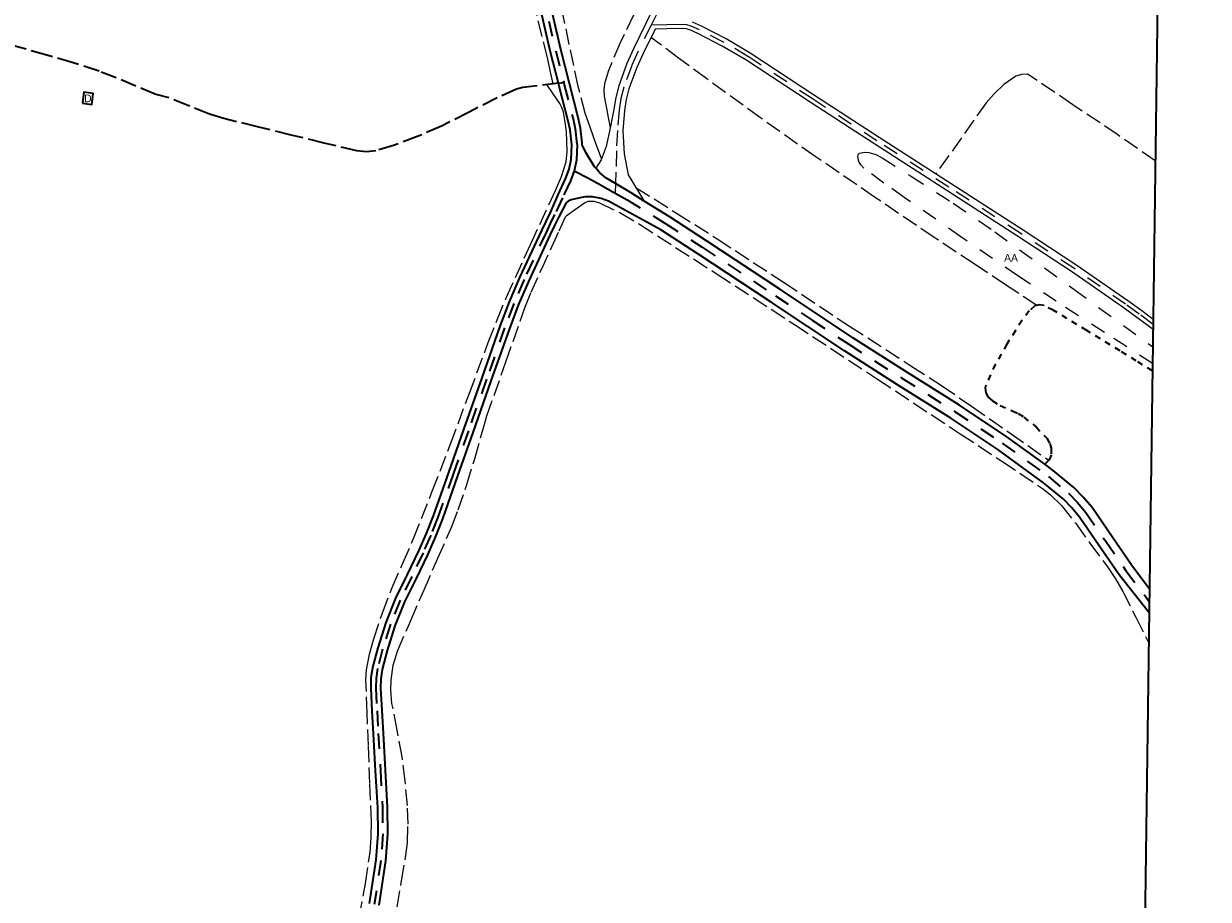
# Model space of a CAD drawing. Header units: metres. Extents: x 397317 to 400830, y 4588008 to 4590370.
# Tile 70 of 88: x 400445 to 400830, y 4588825 to 4589110. Entities that reach past the tile are written whole.
import ezdxf
from ezdxf.enums import TextEntityAlignment as Align

# ---------------------------------------------------------------- set-up
doc = ezdxf.new("R2010")
doc.units = ezdxf.units.M
doc.header["$MEASUREMENT"] = 0
for name, pattern in [('bt5mv20_nopinta', [10, 5, -5]), ('bt5mv20_tlin1', [7, 5.25, -1.75]), ('bt5mv20_tlin7', [3.75, 1.875, -1.875])]:
    doc.linetypes.add(name, pattern=pattern)
for name, color, linetype, lineweight in [('ARB01_CN', 7, 'Continuous', 15), ('ARB01_LN', 7, 'Continuous', 15), ('EDI01_CN', 7, 'Continuous', 15), ('EDI01_LN', 7, 'Continuous', 15), ('ESP02_LN', 7, 'Continuous', 15), ('PAR01_LN', 7, 'Continuous', 15), ('VIA01_LN', 7, 'Continuous', 15), ('VIA04_LN', 7, 'Continuous', 15), ('VIA16_LN', 7, 'Continuous', 15), ('VIA19_LN', 7, 'Continuous', 15), ('VIA21_LN', 7, 'Continuous', 15), ('VIA23_LN', 7, 'Continuous', 15), ('VIR01_LN', 7, 'Continuous', 15)]:
    doc.layers.add(name, color=color, linetype=linetype, lineweight=lineweight)
doc.styles.add('034', font='txt')

msp = doc.modelspace()

# ---------------------------------------------------------------- linework, layer by layer
at = {"layer": 'ARB01_LN', "color": 3, "linetype": 'bt5mv20_nopinta', "lineweight": 25}
msp.add_polyline3d([(400812.2, 4588999.57, 194.78), (400796.51, 4589009.7, 195.34), (400780.83, 4589019.83, 195.91), (400768.35, 4589028.09, 196.26), (400749.85, 4589040.81, 196.53), (400731.39, 4589053.6, 196.74), (400724.76, 4589058.31, 196.8), (400718.22, 4589063.12, 196.43), (400717.21, 4589064.24, 196.16), (400716.62, 4589065.34, 195.83), (400716.25, 4589066.97, 195.27), (400716.39, 4589067.61, 195), (400716.8, 4589068.03, 194.78), (400718.46, 4589068.4, 194.27), (400719.91, 4589068.26, 193.89), (400722.17, 4589067.57, 193.41), (400724.22, 4589066.5, 193.12), (400733.45, 4589060.65, 192.51), (400747.31, 4589051.78, 192.06), (400760.86, 4589042.46, 191.97), (400786.57, 4589023.73, 192.02), (400812.27, 4589005, 192.06)], dxfattribs=at)
at = {"layer": 'EDI01_LN', "color": 1, "linetype": 'Continuous', "lineweight": 35}
msp.add_polyline3d([(400463.96, 4589084.29, 201.82), (400467.05, 4589083.92, 201.82), (400467.48, 4589087.51, 201.82), (400464.39, 4589087.88, 201.82), (400463.96, 4589084.29, 201.82)], dxfattribs=at)
at = {"layer": 'ESP02_LN', "color": 254, "linetype": 'bt5mv20_tlin7', "lineweight": 35}
msp.add_polyline3d([(400812.17, 4588997.15, 195.48), (400806.89, 4589000.4, 195.48), (400801.62, 4589003.65, 195.48), (400790.76, 4589010.29, 195.94), (400779.89, 4589016.89, 196.41), (400776.87, 4589018.41, 196.4), (400775.3, 4589018.69, 196.39), (400773.91, 4589018.29, 196.39), (400772.04, 4589016.67, 196.39), (400769.72, 4589013.62, 196.38), (400767.6, 4589010.28, 196.39), (400764.8, 4589005.89, 196.57), (400761.03, 4588999.26, 197.17), (400757.92, 4588992.55, 197.66), (400757.7, 4588991.58, 197.68), (400757.91, 4588990.01, 197.69), (400758.75, 4588988.6, 197.66), (400760.07, 4588987.4, 197.59), (400762.58, 4588985.86, 197.42), (400766.55, 4588984.17, 197.12), (400768.49, 4588983.27, 196.98), (400770.32, 4588982.12, 196.87), (400774.27, 4588978.89, 196.83), (400777.79, 4588975.2, 196.87), (400778.74, 4588973.49, 196.58), (400779.16, 4588971.99, 196.17), (400779.21, 4588969.76, 195.72), (400778.92, 4588968.8, 195.74), (400778.4, 4588968.03, 196.03), (400777.76, 4588967.39, 196.48), (400777.12, 4588966.75, 196.92)], dxfattribs=at)
at = {"layer": 'PAR01_LN', "color": 3, "linetype": 'bt5mv20_tlin1', "lineweight": 15}
for points in [[(400617.14, 4589090.63, 200.35), (400616.21, 4589094.93, 200.35), (400615.27, 4589099.23, 200.35), (400611.2, 4589115.56, 200.55), (400606.87, 4589131.82, 201.2), (400604.39, 4589141.83, 201.83), (400602.3, 4589151.92, 202.49), (400601.47, 4589159.84, 202.95), (400600.93, 4589167.8, 203.38), (400600.88, 4589171.29, 203.31), (400600.68, 4589172.99, 203.28), (400600.06, 4589174.5, 203.42), (400598.24, 4589177.24, 203.94), (400596.42, 4589179.98, 204.46)], [(400632.9, 4589066.29, 199.75), (400631.07, 4589071.23, 199.68), (400629.25, 4589076.18, 199.62), (400627.6, 4589081.05, 199.6), (400625.26, 4589089.73, 199.71), (400619.72, 4589116.24, 200.33)], [(400643.3, 4589112.94, 198.35), (400638.94, 4589104.02, 198.37), (400635.05, 4589094.67, 198.35), (400633.82, 4589090.65, 198.34), (400633.59, 4589088.63, 198.38), (400633.74, 4589086.62, 198.52), (400634.73, 4589081.44, 199.04), (400635.72, 4589076.26, 199.55)], [(400774.51, 4589018.46, 196.39), (400764.33, 4589025.21, 196.84), (400754.14, 4589031.96, 197.3), (400741.14, 4589040.62, 197.62), (400721.72, 4589053.74, 197.54), (400702.39, 4589067.01, 197.54), (400684.59, 4589079.52, 198.01), (400667.01, 4589092.32, 198.35), (400657.98, 4589099.01, 198.38), (400648.95, 4589105.7, 198.4)], [(400620, 4589082.87, 199.16), (400619.27, 4589084.26, 199.31), (400617.15, 4589087.32, 199.91), (400615.04, 4589090.38, 200.51)], [(400813.1, 4589065.54, 185.26), (400800.94, 4589073.98, 186.44), (400786.22, 4589083.84, 186.96), (400771.55, 4589093.79, 187.37), (400769.54, 4589093.62, 187.59), (400767.7, 4589093.15, 187.81), (400763.75, 4589090.37, 188.36), (400760.6, 4589087.4, 188.84), (400758.03, 4589084.49, 189.25), (400741.68, 4589061.27, 192.09)], [(400554.01, 4588819.17, 192.64), (400556.05, 4588830.25, 193.58), (400557.55, 4588840.28, 194.16), (400557.94, 4588845.31, 194.43), (400557.97, 4588850.36, 194.69), (400557.5, 4588862.75, 195.3), (400557.02, 4588875.14, 195.8), (400556.62, 4588885.78, 196.02), (400556.22, 4588896.42, 196.1), (400556.37, 4588899.82, 196.12), (400557.36, 4588904.88, 196.13), (400558.83, 4588909.87, 196.11), (400561.57, 4588918.33, 195.93), (400564.71, 4588926.6, 195.65), (400568.25, 4588934.58, 195.05), (400571.72, 4588942.57, 194.65), (400577.8, 4588957.95, 195.45), (400583.75, 4588973.38, 196.46), (400589.88, 4588989.91, 197.09), (400596.02, 4589006.44, 197.74), (400598.92, 4589013.81, 198.09), (400601.94, 4589021.14, 198.44), (400609.83, 4589038.53, 199.04), (400617.94, 4589055.86, 199.27), (400619.86, 4589060.46, 199.27), (400621.34, 4589065.26, 199.27), (400621.72, 4589068.61, 199.27), (400621.64, 4589071.96, 199.27), (400621.43, 4589075.05, 199.27), (400621.04, 4589078.14, 199.27), (400620.48, 4589081.35, 199.16), (400620, 4589082.87, 199.16)], [(400644.07, 4589056.9, 199.88), (400657.3, 4589048.52, 199.82), (400670.53, 4589040.14, 199.77), (400692.13, 4589026.01, 199.66), (400713.6, 4589011.69, 199.52), (400733.58, 4588998.84, 199.01), (400743.53, 4588992.37, 198.51), (400753.33, 4588985.69, 197.87), (400765.87, 4588976.86, 196.95), (400778.4, 4588968.03, 196.03)], [(400566.38, 4588822.65, 197.37), (400567.8, 4588831.06, 197.92), (400569.21, 4588839.48, 198.42), (400569.7, 4588843.48, 198.61), (400569.91, 4588849.55, 198.83), (400569.7, 4588855.61, 199.01), (400569, 4588863.54, 199.26), (400567.99, 4588871.45, 199.32), (400566.32, 4588880.17, 199.15), (400564.68, 4588888.86, 198.97), (400564.34, 4588893.16, 198.89), (400564.38, 4588896.44, 198.83), (400565.02, 4588901.3, 198.74), (400566.48, 4588905.93, 198.65), (400570.79, 4588915.9, 198.5), (400575.12, 4588925.84, 198.46), (400579.63, 4588936.16, 198.53), (400584.12, 4588946.48, 198.65), (400586.27, 4588951.9, 198.72), (400589.05, 4588960.19, 198.84), (400591.63, 4588968.56, 198.96), (400594.65, 4588979.37, 199.13), (400595.56, 4588982.51, 199.18), (400601.77, 4589000.11, 199.28), (400607.97, 4589017.71, 199.38), (400609.94, 4589022.76, 199.43), (400613.29, 4589030.17, 199.56), (400616.71, 4589037.55, 199.71), (400619.05, 4589042.76, 199.89), (400621.34, 4589047.67, 200.05), (400624.36, 4589049.77, 200.05), (400627.38, 4589051.88, 200.05), (400628.48, 4589052.37, 200.05), (400630.37, 4589052.44, 200.05), (400632.18, 4589051.92, 200.05), (400638.8, 4589048.68, 200.05)], [(400638.8, 4589048.68, 200.05), (400645.19, 4589044.97, 200.05), (400670.49, 4589028.66, 200.13), (400695.7, 4589012.24, 200.21), (400722.66, 4588994.47, 199.99), (400749.61, 4588976.69, 199.49), (400763.2, 4588967.71, 199.16), (400776.71, 4588958.6, 198.73), (400779, 4588956.84, 198.63), (400782.6, 4588953.31, 198.42), (400787.34, 4588947.31, 198.07), (400791.81, 4588941.05, 197.83), (400797.5, 4588933.38, 197.67), (400800.16, 4588929.44, 197.6), (400802.5, 4588925.31, 197.52), (400806.73, 4588916.91, 197.34), (400810.95, 4588908.52, 197.17)]]:
    msp.add_polyline3d(points, dxfattribs=at)
at = {"layer": 'VIA01_LN', "color": 6, "linetype": 'bt5mv20_nopinta', "lineweight": 35}
for points in [[(400613.48, 4589120.73, 200.57), (400617.97, 4589101.35, 200.36), (400620.57, 4589091.03, 200.22), (400620.75, 4589090.3, 200.21), (400623.6, 4589079.26, 200.05), (400624.32, 4589075.93, 200), (400624.91, 4589070.84, 199.94), (400624.76, 4589065.78, 199.88), (400623.99, 4589062.33, 199.9)], [(400623.99, 4589062.33, 199.9), (400622.76, 4589059.04, 199.88), (400620.19, 4589053.54, 199.7), (400617.61, 4589048.04, 199.52), (400616.21, 4589045.15, 199.52), (400614.82, 4589042.25, 199.52), (400607.66, 4589026.9, 198.99), (400604.34, 4589019.1, 198.56), (400601.34, 4589011.19, 198.25), (400595.44, 4588994.4, 197.82), (400589.55, 4588977.6, 197.46), (400584.61, 4588963.53, 197.2), (400579.65, 4588949.46, 196.96), (400577.34, 4588943.64, 196.76), (400574.81, 4588937.91, 196.58), (400571.12, 4588930.22, 196.61), (400567.4, 4588922.53, 196.72), (400564.2, 4588914.69, 196.66), (400561.62, 4588906.55, 196.57), (400559.99, 4588900.23, 196.56), (400559.49, 4588897.04, 196.57), (400559.41, 4588893.83, 196.57), (400559.82, 4588886.46, 196.54), (400560.23, 4588879.1, 196.33), (400560.91, 4588867.04, 195.73), (400561.58, 4588854.99, 195.11), (400561.7, 4588846.36, 194.67), (400561.09, 4588837.73, 194.22), (400558.94, 4588823.41, 193.44)], [(400623.99, 4589062.33, 199.9), (400628.38, 4589059.98, 199.9), (400632.77, 4589057.63, 199.9), (400637.37, 4589055.04, 199.92), (400641.18, 4589052.89, 199.94), (400653.5, 4589045.28, 200.1), (400665.66, 4589037.4, 200.26), (400689.49, 4589021.62, 200.58), (400701.39, 4589013.7, 200.55), (400713.31, 4589005.82, 200.22), (400730.6, 4588994.79, 199.35), (400747.95, 4588983.87, 198.45), (400763.31, 4588973.6, 197.52), (400778.32, 4588962.74, 196.78), (400784.8, 4588957.31, 196.77), (400787.77, 4588954.31, 196.77), (400790.5, 4588951.08, 196.78), (400796.94, 4588941.66, 196.84), (400803.42, 4588932.27, 196.82), (400811.14, 4588922.08, 196.69)]]:
    msp.add_polyline3d(points, dxfattribs=at)
at = {"layer": 'VIA04_LN', "color": 1, "linetype": 'Continuous', "lineweight": 35}
for points in [[(400811.19, 4588926.08, 196.7), (400805.48, 4588933.76, 196.82), (400799.04, 4588943.1, 196.84), (400792.53, 4588952.62, 196.78), (400789.65, 4588956.03, 196.77), (400786.53, 4588959.19, 196.77), (400779.89, 4588964.75, 196.78), (400777.12, 4588966.75, 196.92), (400764.77, 4588975.69, 197.52), (400749.34, 4588986.01, 198.45), (400731.96, 4588996.94, 199.35), (400714.7, 4589007.95, 200.22), (400702.8, 4589015.82, 200.55), (400690.9, 4589023.74, 200.58), (400667.06, 4589039.53, 200.26), (400654.87, 4589047.43, 200.1), (400646.76, 4589052.44, 200), (400642.47, 4589055.09, 199.94), (400637.45, 4589058.13, 199.92), (400634.28, 4589060.05, 199.9), (400632.18, 4589061.76, 199.9), (400631.01, 4589063.12, 199.9), (400630.62, 4589063.57, 199.9), (400627.74, 4589068.23, 199.93), (400626.64, 4589070.54, 199.94), (400626.63, 4589070.65, 199.94), (400626.54, 4589071.38, 199.94), (400626.03, 4589076.22, 200), (400625.28, 4589079.66, 200.05), (400622.43, 4589090.73, 200.21), (400619.65, 4589101.76, 200.36), (400615.17, 4589121.11, 200.57)], [(400614.83, 4589045.81, 199.52), (400616.22, 4589048.71, 199.52), (400618.62, 4589054.27, 199.7), (400621.17, 4589059.71, 199.88), (400622.33, 4589062.82, 199.9), (400623.04, 4589066, 199.88), (400623.19, 4589070.77, 199.94), (400622.62, 4589075.65, 200), (400621.92, 4589078.86, 200.05), (400619.08, 4589089.87, 200.21), (400618.84, 4589090.83, 200.22), (400616.29, 4589100.94, 200.36), (400611.8, 4589120.36, 200.57)], [(400811.08, 4588918.38, 196.66), (400801.36, 4588930.78, 196.82), (400794.84, 4588940.21, 196.84), (400788.47, 4588949.54, 196.78), (400785.89, 4588952.59, 196.77), (400783.08, 4588955.44, 196.77), (400776.75, 4588960.73, 196.78), (400761.86, 4588971.51, 197.52), (400746.56, 4588981.73, 198.45), (400729.23, 4588992.64, 199.35), (400711.92, 4589003.69, 200.22), (400699.98, 4589011.58, 200.55), (400688.08, 4589019.49, 200.58), (400664.26, 4589035.27, 200.26), (400652.14, 4589043.13, 200.1), (400635.16, 4589052.47, 199.94), (400632.81, 4589053.33, 199.92), (400629.96, 4589053.84, 199.9), (400627.56, 4589053.81, 199.9), (400625.4, 4589053.38, 199.9), (400622.99, 4589052.81, 199.78), (400621.98, 4589052.39, 199.72), (400621.32, 4589051.9, 199.67), (400619, 4589047.37, 199.52), (400617.6, 4589044.48, 199.52), (400616.21, 4589041.59, 199.52), (400609.06, 4589026.27, 198.99), (400605.77, 4589018.53, 198.56), (400602.79, 4589010.66, 198.25), (400596.9, 4588993.88, 197.82), (400591.01, 4588977.09, 197.46), (400586.06, 4588963.02, 197.2), (400581.1, 4588948.92, 196.96), (400578.76, 4588943.04, 196.76), (400576.21, 4588937.26, 196.58), (400572.51, 4588929.55, 196.61), (400568.81, 4588921.9, 196.72), (400565.66, 4588914.17, 196.66), (400563.1, 4588906.12, 196.57), (400561.5, 4588899.91, 196.56), (400561.03, 4588896.9, 196.57), (400560.95, 4588893.85, 196.57), (400561.36, 4588886.55, 196.54), (400561.77, 4588879.19, 196.33), (400562.45, 4588867.13, 195.73), (400563.12, 4588855.04, 195.11), (400563.24, 4588846.32, 194.67), (400562.62, 4588837.56, 194.22), (400560.46, 4588823.14, 193.44)], [(400557.42, 4588823.67, 193.44), (400559.56, 4588837.9, 194.22), (400560.16, 4588846.4, 194.67), (400560.04, 4588854.94, 195.11), (400559.37, 4588866.96, 195.73), (400558.69, 4588879.01, 196.33), (400558.28, 4588886.38, 196.54), (400557.87, 4588893.81, 196.57), (400557.95, 4588897.18, 196.57), (400558.48, 4588900.54, 196.56), (400560.14, 4588906.98, 196.57), (400562.75, 4588915.22, 196.66), (400565.99, 4588923.16, 196.72), (400569.73, 4588930.89, 196.61), (400573.41, 4588938.56, 196.58), (400575.92, 4588944.24, 196.76), (400578.2, 4588950, 196.96), (400583.15, 4588964.04, 197.2), (400588.09, 4588978.11, 197.46), (400593.99, 4588994.91, 197.82), (400599.89, 4589011.72, 198.25), (400602.91, 4589019.68, 198.56), (400606.25, 4589027.52, 198.99), (400613.43, 4589042.91, 199.52), (400614.83, 4589045.81, 199.52)]]:
    msp.add_polyline3d(points, dxfattribs=at)
at = {"layer": 'VIA16_LN', "color": 42, "linetype": 'bt5mv20_nopinta', "lineweight": 15}
for points in [[(400814.41, 4589414.14, 192.5), (400812.93, 4589407.89, 192.32), (400810.18, 4589398.66, 191.9), (400806.79, 4589389.57, 191.41), (400804.72, 4589385.59, 191.14), (400800.89, 4589380.08, 190.7), (400796.58, 4589374.88, 190.41), (400792.55, 4589371.09, 190.38), (400785.91, 4589365.97, 190.37), (400782.78, 4589363.23, 190.37), (400780.06, 4589360.1, 190.37), (400771.83, 4589347.1, 190.39), (400764.39, 4589333.69, 190.41), (400752.59, 4589310.73, 190.44), (400740.79, 4589287.77, 190.92), (400725.44, 4589257.98, 192.19), (400710.08, 4589228.19, 193.46), (400698.31, 4589204.92, 194.44), (400686.58, 4589181.64, 195.4), (400672.13, 4589153.98, 196.53), (400657.48, 4589126.42, 197.64), (400651.05, 4589113.91, 198.12), (400648.99, 4589109.72, 198.28)], [(400648.99, 4589109.72, 198.28), (400644.84, 4589101.26, 198.6), (400642.75, 4589096.65, 198.8), (400640.15, 4589089.52, 199.17), (400639.21, 4589085.86, 199.34), (400638.58, 4589082.13, 199.47), (400638.03, 4589075.45, 199.55), (400637.72, 4589068.76, 199.61), (400637.55, 4589061.9, 199.76), (400637.45, 4589058.13, 199.85), (400637.37, 4589055.04, 199.92)], [(400812.37, 4589012.29, 188.92), (400807.88, 4589015.6, 189.24), (400803.39, 4589018.89, 189.68), (400786.53, 4589030.62, 190.67), (400769.33, 4589041.89, 191.35), (400745.92, 4589056.97, 191.96), (400722.51, 4589072.04, 192.58), (400701.5, 4589085.76, 193.48), (400680.52, 4589099.53, 194.63), (400672.82, 4589104.11, 195.03), (400664.81, 4589108.25, 195.66), (400662.06, 4589109.43, 196.16), (400660.64, 4589109.81, 196.45), (400659.19, 4589109.93, 196.7), (400654.09, 4589109.83, 197.49), (400648.99, 4589109.72, 198.28)]]:
    msp.add_polyline3d(points, dxfattribs=at)
at = {"layer": 'VIA19_LN', "color": 7, "linetype": 'Continuous', "lineweight": 15}
for points in [[(400649.51, 4589114.69, 198.12), (400643.28, 4589102, 198.6), (400641.15, 4589097.3, 198.8), (400638.5, 4589090.03, 199.17), (400637.52, 4589086.22, 199.34), (400636.86, 4589082.35, 199.47), (400635.81, 4589076.69, 199.55), (400634.37, 4589070.18, 199.61), (400632.77, 4589065.93, 199.76), (400631.01, 4589063.12, 199.9)], [(400812.4, 4589013.91, 188.94), (400808.67, 4589016.66, 189.24), (400804.16, 4589019.97, 189.68), (400787.27, 4589031.72, 190.67), (400770.05, 4589043, 191.35), (400746.64, 4589058.08, 191.96), (400723.23, 4589073.15, 192.58), (400702.22, 4589086.87, 193.48), (400681.22, 4589100.65, 194.63), (400673.46, 4589105.27, 195.03), (400665.37, 4589109.45, 195.66), (400662.49, 4589110.68, 196.16)], [(400812.35, 4589010.68, 188.89), (400807.1, 4589014.53, 189.24), (400802.62, 4589017.81, 189.68), (400785.79, 4589029.52, 190.67), (400768.61, 4589040.78, 191.35), (400745.21, 4589055.86, 191.96), (400721.79, 4589070.93, 192.58), (400700.78, 4589084.65, 193.48), (400679.82, 4589098.41, 194.63), (400672.18, 4589102.95, 195.03), (400664.25, 4589107.05, 195.66), (400661.63, 4589108.17, 196.16), (400660.41, 4589108.5, 196.45), (400659.15, 4589108.61, 196.7), (400654.12, 4589108.5, 197.49), (400650.29, 4589108.42, 198.3), (400646.4, 4589100.52, 198.6), (400644.35, 4589095.99, 198.8), (400641.81, 4589089.01, 199.17), (400640.9, 4589085.5, 199.34), (400640.3, 4589081.91, 199.47), (400639.76, 4589075.34, 199.55), (400640.23, 4589067.83, 199.61), (400641.58, 4589061.03, 199.76), (400646.76, 4589052.44, 200)]]:
    msp.add_polyline3d(points, dxfattribs=at)
at = {"layer": 'VIA21_LN', "color": 2, "linetype": 'bt5mv20_tlin1', "lineweight": 35}
msp.add_polyline3d([(400618.84, 4589090.83, 200.22), (400607.3, 4589089.46, 201.09), (400605.24, 4589088.88, 201.17), (400598.9, 4589086.03, 201.43), (400589.81, 4589081.43, 201.48), (400580.76, 4589076.86, 201.43), (400573.25, 4589073.57, 201.64), (400565.49, 4589070.61, 201.81), (400559.4, 4589068.81, 201.81), (400556.32, 4589068.47, 201.79), (400553.29, 4589068.78, 201.77), (400542.58, 4589071.35, 201.67), (400531.88, 4589073.95, 201.55), (400520.9, 4589076.63, 201.4), (400509.93, 4589079.32, 201.25), (400505.33, 4589080.75, 201.19), (400498.63, 4589083.49, 201.08), (400491.79, 4589086.14, 200.92), (400488.34, 4589087.08, 200.74), (400487.8, 4589087.16, 200.71), (400481.35, 4589089.87, 200.49), (400474.9, 4589092.57, 200.26), (400469.37, 4589094.71, 200.16), (400460.91, 4589097.47, 200.2), (400452.36, 4589099.97, 200.14), (400441.24, 4589103.1, 199.83)], dxfattribs=at)
at = {"layer": 'VIA23_LN', "color": 42, "linetype": 'bt5mv20_nopinta', "lineweight": 35}
msp.add_polyline3d([(400618.84, 4589090.83, 200.22), (400620.57, 4589091.03, 200.22)], dxfattribs=at)
at = {"layer": 'VIR01_LN', "color": 7, "linetype": 'Continuous', "lineweight": 35, "flags": 128}
msp.add_lwpolyline([(397350.28, 4590369.96), (400830.34, 4590321.33), (400798.6, 4588008.28), (397317.41, 4588056.91)], close=True, dxfattribs=at)

# ---------------------------------------------------------------- texts
at = {"layer": 'ARB01_CN', "color": 251, "linetype": 'Continuous', "lineweight": 0, "style": '034'}
msp.add_text('AA', height=2.5, dxfattribs=at).set_placement((400766.14, 4589033.98), align=Align.MIDDLE_CENTER)
at = {"layer": 'EDI01_CN', "color": 251, "linetype": 'Continuous', "lineweight": 0, "style": '034'}
msp.add_text('D', height=2.5, dxfattribs=at).set_placement((400465.72, 4589085.9), align=Align.MIDDLE_CENTER)

doc.saveas('drawing.dxf')
